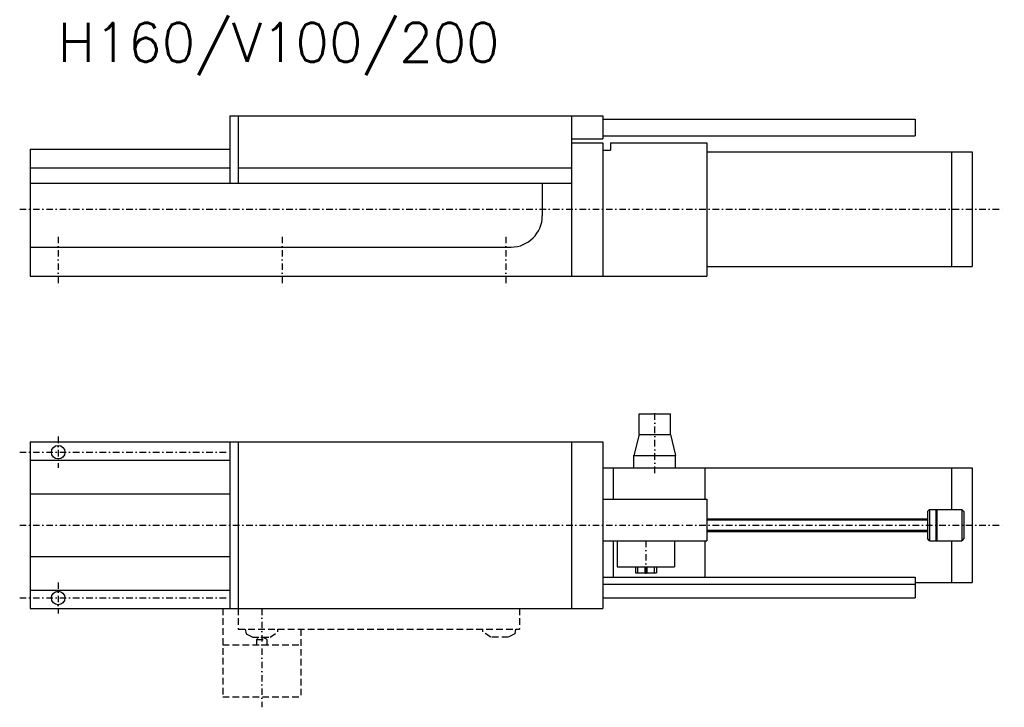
# Model space of a CAD drawing. Extents: x 212 to 4004, y 602 to 2184.
# Tile 11 of 11: x 3017 to 3963, y 1524 to 2184. Entities that reach past the tile are written whole.
import ezdxf

# ---------------------------------------------------------------- set-up
doc = ezdxf.new("R2010")
doc.units = 0
doc.header["$MEASUREMENT"] = 0
doc.linetypes.add('GESTRICHELT2', pattern=[9.525, 6.35, -3.175])
doc.linetypes.add('STRICHPUNKT2', pattern=[12.7, 6.35, -3.175, 0, -3.175])
for name, color, linetype in [('BEMASSUNG', 6, 'CONTINUOUS'), ('KANTE', 3, 'CONTINUOUS'), ('MITTE', 6, 'STRICHPUNKT2'), ('VERDECKT', 1, 'GESTRICHELT2')]:
    doc.layers.add(name, color=color, linetype=linetype)
doc.styles.add('ROMANS', font='romans', dxfattribs={"height": 7.5})

msp = doc.modelspace()

# ---------------------------------------------------------------- linework, layer by layer
at = {"layer": 'BEMASSUNG'}
for p, q in [((3677.27, 1704), (3889.27, 1704)), ((3677.27, 1694), (3889.27, 1694))]:
    msp.add_line(p, q, dxfattribs=at)
at = {"layer": 'KANTE'}
for p, q in [((3219.27, 2092), (3577.27, 2092)), ((3219.27, 2092), (3219.27, 2027.5)), ((3227.27, 2092), (3227.27, 2027.5)), ((3547.27, 2092), (3547.27, 1938)), ((3577.27, 2092), (3577.27, 2070)), ((3577.27, 2089), (3877.27, 2089)), ((3877.27, 2089), (3877.27, 2073)), ((3577.27, 2073), (3877.27, 2073)), ((3547.27, 2070), (3577.27, 2070)), ((3547.27, 2066), (3577.27, 2066)), ((3577.27, 2066), (3577.27, 1938)), ((3584.73, 2066), (3677.27, 2066)), ((3584.73, 2066), (3584.73, 2059)), ((3677.27, 2066), (3677.27, 1938)), ((3027.27, 2060), (3219.27, 2060)), ((3027.27, 2060), (3027.27, 1938)), ((3577.27, 2059), (3584.73, 2059)), ((3677.27, 2057.5), (3932.27, 2057.5)), ((3912.27, 2057.5), (3912.27, 1947.5)), ((3932.27, 2057.5), (3932.27, 1947.5)), ((3027.27, 2042), (3219.27, 2042)), ((3227.27, 2042), (3547.27, 2042)), ((3027.27, 2027.5), (3547.27, 2027.5)), ((3519.27, 2027.5), (3519.27, 1996)), ((3027.27, 1966), (3489.27, 1966)), ((3677.27, 1947.5), (3932.27, 1947.5)), ((3027.27, 1938), (3577.27, 1938)), ((3577.27, 1938), (3677.27, 1938)), ((3612.27, 1806), (3642.27, 1806)), ((3612.27, 1786), (3612.27, 1806)), ((3642.27, 1786), (3642.27, 1806)), ((3027.27, 1779), (3027.27, 1619)), ((3027.27, 1779), (3577.27, 1779)), ((3219.27, 1779), (3219.27, 1619)), ((3227.27, 1779), (3227.27, 1619)), ((3547.27, 1779), (3547.27, 1619)), ((3577.27, 1779), (3577.27, 1619)), ((3612.27, 1786), (3607.27, 1766)), ((3612.27, 1786), (3642.27, 1786)), ((3642.27, 1786), (3647.27, 1766)), ((3027.27, 1761.5), (3219.27, 1761.5)), ((3607.27, 1766), (3647.27, 1766)), ((3607.27, 1754), (3607.27, 1766)), ((3647.27, 1754), (3647.27, 1766)), ((3577.27, 1754), (3675.27, 1754)), ((3587.27, 1754), (3587.27, 1724)), ((3675.27, 1754), (3932.27, 1754)), ((3675.27, 1754), (3675.27, 1724)), ((3912.27, 1754), (3912.27, 1714)), ((3932.27, 1754), (3932.27, 1644)), ((3027.27, 1729), (3219.27, 1729)), ((3577.27, 1724), (3677.27, 1724)), ((3677.27, 1724), (3677.27, 1684)), ((3889.27, 1712), (3891.27, 1714)), ((3889.27, 1712), (3889.27, 1686)), ((3891.27, 1714), (3922.27, 1714)), ((3891.27, 1714), (3891.27, 1684)), ((3897.27, 1714), (3897.27, 1684)), ((3898.27, 1714), (3898.27, 1684)), ((3922.27, 1714), (3924.27, 1712)), ((3922.27, 1714), (3922.27, 1684)), ((3924.27, 1712), (3924.27, 1686)), ((3677.27, 1705), (3889.27, 1705)), ((3677.27, 1693), (3889.27, 1693)), ((3577.27, 1684), (3677.27, 1684)), ((3587.27, 1684), (3587.27, 1649)), ((3591.27, 1684), (3591.27, 1659)), ((3646.27, 1684), (3646.27, 1659)), ((3675.27, 1684), (3675.27, 1649)), ((3891.27, 1684), (3889.27, 1686)), ((3891.27, 1684), (3922.27, 1684)), ((3912.27, 1684), (3912.27, 1644)), ((3924.27, 1686), (3922.27, 1684)), ((3027.27, 1669), (3219.27, 1669)), ((3591.27, 1659), (3646.27, 1659)), ((3608.77, 1659), (3608.77, 1653)), ((3610.77, 1659), (3610.77, 1653)), ((3617.77, 1659), (3617.77, 1653)), ((3619.77, 1659), (3619.77, 1653)), ((3626.77, 1659), (3626.77, 1653)), ((3628.77, 1659), (3628.77, 1653)), ((3577.27, 1649), (3877.27, 1649)), ((3608.77, 1653), (3628.77, 1653)), ((3877.27, 1649), (3877.27, 1629)), ((3027.27, 1636.5), (3219.27, 1636.5)), ((3577.27, 1642.33), (3877.27, 1642.33)), ((3877.27, 1644), (3932.27, 1644)), ((3577.27, 1629), (3877.27, 1629)), ((3027.27, 1619), (3577.27, 1619))]:
    msp.add_line(p, q, dxfattribs=at)
for centre in [(3054.27, 1769), (3054.27, 1629)]:
    msp.add_circle(centre, 6.5, dxfattribs=at)
msp.add_arc((3489.27, 1996), 30, 270, 0, dxfattribs=at)
at = {"layer": 'MITTE'}
for p, q in [((3017.27, 2002.5), (3963, 2002.5)), ((3054.27, 1976), (3054.27, 1928)), ((3269.27, 1976), (3269.27, 1928)), ((3484.27, 1976), (3484.27, 1928)), ((3627.27, 1749), (3627.27, 1811)), ((3054.27, 1784), (3054.27, 1754)), ((3017.27, 1769), (3219.27, 1769)), ((3017.27, 1699), (3963, 1699)), ((3618.77, 1684), (3618.77, 1649)), ((3054.27, 1644), (3054.27, 1614)), ((3017.27, 1629), (3219.27, 1629)), ((3249.77, 1619), (3249.77, 1524))]:
    msp.add_line(p, q, dxfattribs=at)
at = {"layer": 'VERDECKT'}
for p, q in [((3212.27, 1619), (3212.27, 1534)), ((3227.27, 1619), (3227.27, 1599)), ((3497.27, 1619), (3497.27, 1599)), ((3227.27, 1599), (3497.27, 1599)), ((3233.91, 1599), (3234.77, 1594.5)), ((3265.27, 1596.5), (3265.27, 1599)), ((3287.27, 1599), (3287.27, 1534)), ((3462.27, 1596.5), (3462.27, 1599)), ((3493.64, 1599), (3492.77, 1594.5)), ((3234.77, 1594.5), (3240.77, 1591.5)), ((3240.77, 1591.5), (3257.77, 1591.5)), ((3244.77, 1589), (3244.77, 1584)), ((3244.77, 1589), (3254.77, 1589)), ((3254.77, 1589), (3254.77, 1584)), ((3257.77, 1591.5), (3265.27, 1596.5)), ((3469.77, 1591.5), (3462.27, 1596.5)), ((3486.77, 1591.5), (3469.77, 1591.5)), ((3492.77, 1594.5), (3486.77, 1591.5)), ((3212.27, 1584), (3287.27, 1584)), ((3212.27, 1534), (3287.27, 1534))]:
    msp.add_line(p, q, dxfattribs=at)
msp.add_arc((3249.77, 1583.75), 7.25, 46.39718, 133.60282, dxfattribs=at)

# ---------------------------------------------------------------- texts
at = {"layer": 'BEMASSUNG', "style": 'ROMANS'}
msp.add_text('H160/V100/200', height=37.5, dxfattribs=at).set_placement((3054, 2143.79))

doc.saveas('drawing.dxf')
